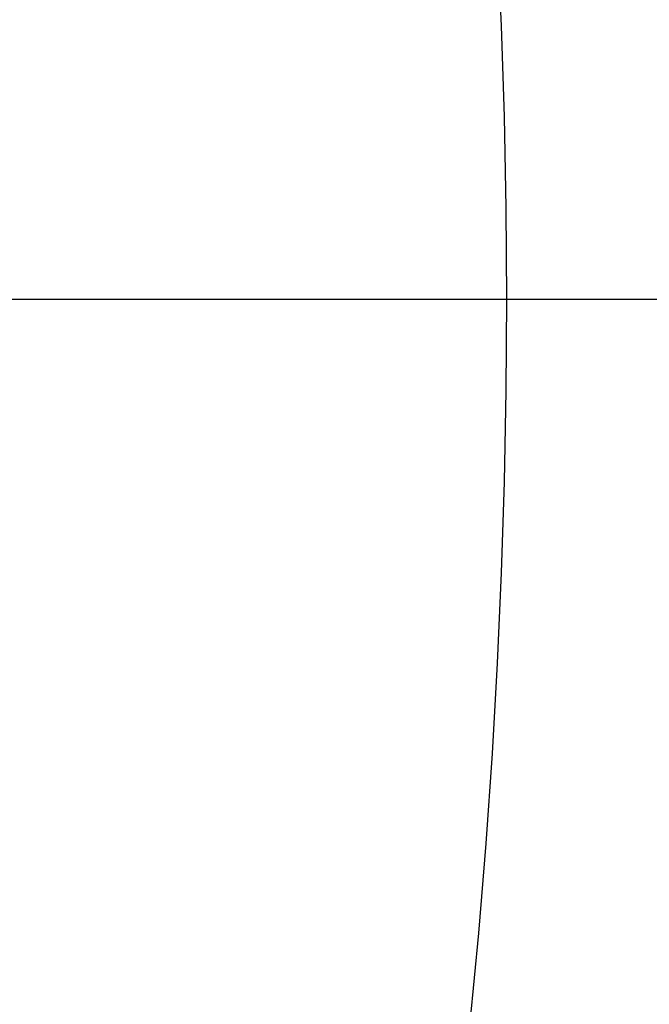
# Model space of a CAD drawing. Header units: inches. Extents: x 246 to 840, y 182 to 667.
# Tile 86 of 133: x 569.74 to 570.319, y 380.132 to 381.037. Entities that reach past the tile are written whole.
import ezdxf
from ezdxf.lldxf.tags import DXFTag

# ---------------------------------------------------------------- set-up
doc = ezdxf.new("R2010")
doc.units = ezdxf.units.IN
doc.header["$MEASUREMENT"] = 0
doc.layers.add('1', color=7, linetype='Continuous', true_color=0xffffff)
tags = doc.linetypes.add('CENTER', pattern=[2, 1.25, -0.25, 0.25, -0.25]).pattern_tags.tags
tags[10:11] = [DXFTag(74, 4), DXFTag(75, 0), DXFTag(340, '0'), DXFTag(46, 0.0), DXFTag(50, 0.0), DXFTag(44, 0.0), DXFTag(45, 0.0)]
tags[8:9] = [DXFTag(74, 4), DXFTag(75, 0), DXFTag(340, '0'), DXFTag(46, 0.0), DXFTag(50, 0.0), DXFTag(44, 0.0), DXFTag(45, 0.0)]
tags[6:7] = [DXFTag(74, 4), DXFTag(75, 0), DXFTag(340, '0'), DXFTag(46, 0.0), DXFTag(50, 0.0), DXFTag(44, 0.0), DXFTag(45, 0.0)]
tags[4:5] = [DXFTag(74, 4), DXFTag(75, 0), DXFTag(340, '0'), DXFTag(46, 0.0), DXFTag(50, 0.0), DXFTag(44, 0.0), DXFTag(45, 0.0)]

msp = doc.modelspace()

# ---------------------------------------------------------------- linework, layer by layer
at = {"layer": '1', "color": 23, "linetype": 'CENTER', "ltscale": 3.671429}
msp.add_line((550.83746, 380.78034), (576.53746, 380.78034), dxfattribs=at)
at = {"layer": '1', "color": 27, "extrusion": (0, 0, -1)}
msp.add_circle((-563.68746, 380.78034), 6.5, dxfattribs=at)

doc.saveas('drawing.dxf')
